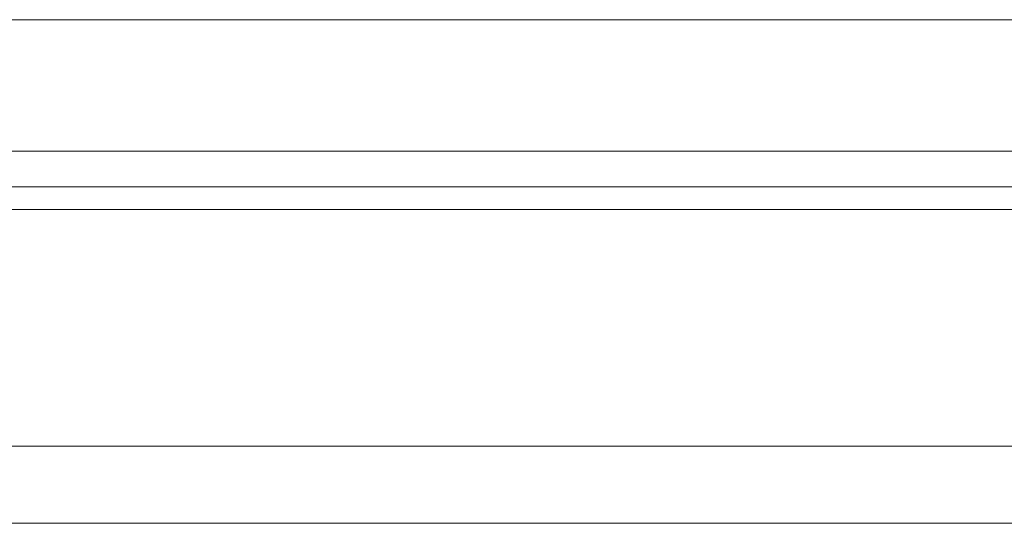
# Model space of a CAD drawing. Header units: millimetres. Extents: x 2494 to 2744, y 453 to 558.
# Tile 36 of 52: x 2680 to 2696, y 473 to 481. Entities that reach past the tile are written whole.
import ezdxf

# ---------------------------------------------------------------- set-up
doc = ezdxf.new("R2010")
doc.units = ezdxf.units.MM
doc.header["$LTSCALE"] = 0.2

msp = doc.modelspace()

# ---------------------------------------------------------------- linework, layer by layer
at = {"linetype": 'Continuous', "lineweight": 15}
for p, q in [((2703.168, 480.994), (2644.168, 480.994)), ((2703.168, 478.944), (2644.168, 478.944)), ((2743.948, 478.391), (2624.157, 478.391)), ((2743.948, 478.037), (2624.102, 478.037)), ((2743.948, 474.344), (2622.98, 474.344)), ((2743.948, 473.144), (2583.948, 473.144))]:
    msp.add_line(p, q, dxfattribs=at)

doc.saveas('drawing.dxf')
